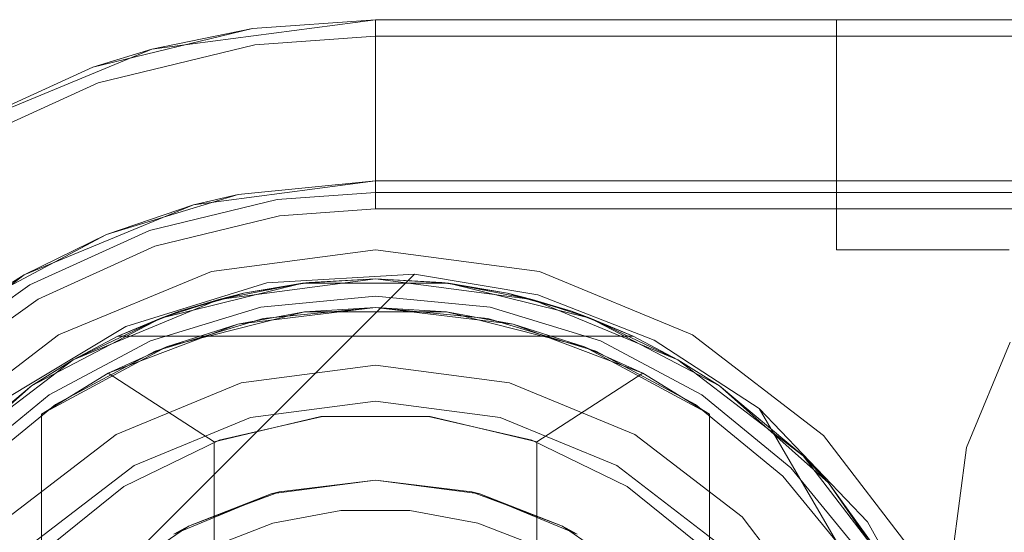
# Model space of a CAD drawing. Extents: x -420 to 300, y 62 to 1112.
# Tile 32 of 256: x -301.3949 to -301.224, y 235.6333 to 235.7224. Entities that reach past the tile are written whole.
import ezdxf

# ---------------------------------------------------------------- set-up
doc = ezdxf.new("R2010")
doc.units = 0
doc.layers.get('0').update_dxf_attribs({"lineweight": 13})

# ---------------------------------------------------------------- blocks, each defined once
blk = doc.blocks.new('Blockreferenz-A06CPV2DL0', base_point=(-301.48312, 232.12239))
at = {"color": 251, "linetype": 'ByBlock', "lineweight": -2, "ltscale": 0.13, "true_color": 0x636363}
for p, q in [((-301.33313, 235.72239), (-301.37196, 235.71728)), ((-301.33313, 235.71951), (-301.33313, 235.72239)), ((-299.03313, 235.72239), (-301.33313, 235.72239)), ((-301.35407, 235.71801), (-301.33313, 235.71951)), ((-301.33313, 235.719), (-301.33313, 235.71951)), ((-299.03313, 235.71951), (-301.33313, 235.71951)), ((-301.38125, 235.71142), (-301.35407, 235.71801)), ((-301.33313, 235.71748), (-301.33313, 235.719)), ((-301.33313, 235.71502), (-301.33313, 235.71748)), ((-301.37196, 235.71728), (-301.40813, 235.7023)), ((-301.33313, 235.71168), (-301.33313, 235.71502)), ((-301.40669, 235.6998), (-301.38125, 235.71142)), ((-301.33313, 235.70759), (-301.33313, 235.71168)), ((-301.33313, 235.70288), (-301.33313, 235.70759)), ((-301.33313, 235.69772), (-301.33313, 235.70288)), ((-301.33313, 235.69228), (-301.33313, 235.69772)), ((-301.33313, 235.68951), (-301.33313, 235.69228)), ((-301.3498, 235.68832), (-301.33313, 235.68951)), ((-301.33313, 235.68951), (-299.03313, 235.68951)), ((-301.37144, 235.68307), (-301.3498, 235.68832)), ((-301.39169, 235.67382), (-301.37144, 235.68307)), ((-301.33313, 235.68239), (-301.3616, 235.67864)), ((-301.30466, 235.67864), (-301.33313, 235.68239)), ((-301.43892, 235.5656), (-301.32635, 235.67817)), ((-301.43892, 235.5656), (-301.32635, 235.67817)), ((-301.3616, 235.67864), (-301.38813, 235.66765)), ((-301.35197, 235.6767), (-301.32635, 235.67817)), ((-301.32635, 235.67817), (-301.30495, 235.67457)), ((-301.32635, 235.67817), (-301.32635, 235.67817)), ((-301.32635, 235.67817), (-301.30495, 235.67457)), ((-301.27813, 235.66765), (-301.30466, 235.67864)), ((-301.37649, 235.66912), (-301.35197, 235.6767)), ((-301.40983, 235.6609), (-301.39169, 235.67382)), ((-301.30495, 235.67457), (-301.28473, 235.66669)), ((-301.30495, 235.67457), (-301.28473, 235.66669)), ((-301.39846, 235.65587), (-301.37649, 235.66912)), ((-301.38813, 235.66765), (-301.41092, 235.65017)), ((-301.28473, 235.66669), (-301.26654, 235.65486)), ((-301.28473, 235.66669), (-301.26654, 235.65486)), ((-301.25535, 235.65017), (-301.27813, 235.66765)), ((-301.22295, 235.66639), (-301.23054, 235.64806)), ((-301.23054, 235.64806), (-301.22295, 235.66639)), ((-301.2477, 235.63514), (-301.26654, 235.65486)), ((-301.26654, 235.65486), (-301.24814, 235.62319)), ((-301.26654, 235.65486), (-301.24814, 235.62319)), ((-301.26654, 235.65486), (-301.26654, 235.65486)), ((-301.23787, 235.62739), (-301.25535, 235.65017)), ((-301.23054, 235.64806), (-301.23313, 235.62839)), ((-301.23313, 235.62839), (-301.23054, 235.64806)), ((-301.23452, 235.61127), (-301.2477, 235.63514))]:
    blk.add_line(p, q, dxfattribs=at)
blk = doc.blocks.new('Blockreferenz-A06CPV2LL0', base_point=(-301.48312, 232.12239))
at = {"color": 9, "linetype": 'ByBlock', "lineweight": -2, "ltscale": 0.13, "true_color": 0xc1c9c4}
for p, q in [((-301.33313, 235.72239), (-301.37196, 235.71728)), ((-301.33313, 235.72239), (-301.35448, 235.72086)), ((-301.35448, 235.72086), (-301.33313, 235.72239)), ((-299.03313, 235.72239), (-301.33313, 235.72239)), ((-299.03313, 235.72239), (-301.33313, 235.72239)), ((-301.33313, 235.72239), (-301.33313, 235.72239)), ((-301.33313, 235.72188), (-301.33313, 235.72239)), ((-301.33313, 235.72037), (-301.33313, 235.72188)), ((-301.25211, 235.72239), (-301.25313, 235.72239)), ((-301.25313, 235.72239), (-301.25313, 235.68239)), ((-301.25313, 235.72239), (-301.25313, 235.72239)), ((-301.25313, 235.72239), (-301.25313, 235.68239)), ((-301.25313, 235.72239), (-301.25211, 235.72239)), ((-301.24911, 235.72239), (-301.25211, 235.72239)), ((-301.25211, 235.72239), (-301.24911, 235.72239)), ((-301.24435, 235.72239), (-301.24911, 235.72239)), ((-301.24911, 235.72239), (-301.24435, 235.72239)), ((-301.23813, 235.72239), (-301.24435, 235.72239)), ((-301.24435, 235.72239), (-301.23813, 235.72239)), ((-301.2309, 235.72239), (-301.23813, 235.72239)), ((-301.23813, 235.72239), (-301.2309, 235.72239)), ((-301.22313, 235.72239), (-301.2309, 235.72239)), ((-301.2309, 235.72239), (-301.22313, 235.72239)), ((-301.38219, 235.71414), (-301.35448, 235.72086)), ((-301.35448, 235.72086), (-301.37196, 235.71728)), ((-301.33313, 235.7179), (-301.33313, 235.72037)), ((-301.33313, 235.71456), (-301.33313, 235.7179)), ((-301.37196, 235.71728), (-301.40813, 235.7023)), ((-301.37196, 235.71728), (-301.38219, 235.71414)), ((-301.38219, 235.71414), (-301.40813, 235.7023)), ((-301.40813, 235.7023), (-301.38219, 235.71414)), ((-301.33313, 235.71047), (-301.33313, 235.71456)), ((-301.33313, 235.70576), (-301.33313, 235.71047)), ((-301.33313, 235.7006), (-301.33313, 235.70576)), ((-301.33313, 235.69516), (-301.33313, 235.7006)), ((-301.36471, 235.69023), (-301.33313, 235.69439)), ((-301.33313, 235.69439), (-301.35694, 235.69205)), ((-301.33313, 235.69239), (-301.33313, 235.69516)), ((-301.33313, 235.69439), (-299.03313, 235.69439)), ((-301.15713, 235.69439), (-301.33313, 235.69439)), ((-301.33313, 235.69439), (-301.33313, 235.69439)), ((-301.37982, 235.6851), (-301.35694, 235.69205)), ((-301.35694, 235.69205), (-301.36471, 235.69023)), ((-301.35021, 235.69117), (-301.33313, 235.69239)), ((-301.33313, 235.69239), (-300.48313, 235.69239)), ((-301.39413, 235.67805), (-301.36471, 235.69023)), ((-301.36471, 235.69023), (-301.37982, 235.6851)), ((-301.37238, 235.68579), (-301.35021, 235.69117)), ((-301.40091, 235.67383), (-301.37982, 235.6851)), ((-301.37982, 235.6851), (-301.39413, 235.67805)), ((-301.39313, 235.67631), (-301.37238, 235.68579)), ((-301.25313, 235.68239), (-301.25211, 235.68239)), ((-301.25313, 235.68239), (-301.25211, 235.68239)), ((-301.25313, 235.68239), (-301.25313, 235.68239)), ((-301.25211, 235.68239), (-301.24911, 235.68239)), ((-301.25211, 235.68239), (-301.24911, 235.68239)), ((-301.24911, 235.68239), (-301.24435, 235.68239)), ((-301.24911, 235.68239), (-301.24435, 235.68239)), ((-301.24435, 235.68239), (-301.23813, 235.68239)), ((-301.24435, 235.68239), (-301.23813, 235.68239)), ((-301.23813, 235.68239), (-301.2309, 235.68239)), ((-301.23813, 235.68239), (-301.2309, 235.68239)), ((-301.2309, 235.68239), (-301.22313, 235.68239)), ((-301.2309, 235.68239), (-301.22313, 235.68239)), ((-301.4194, 235.65866), (-301.39413, 235.67805)), ((-301.39413, 235.67805), (-301.40091, 235.67383)), ((-301.41172, 235.66308), (-301.39313, 235.67631)), ((-301.33313, 235.67439), (-301.35303, 235.67243)), ((-301.35303, 235.67243), (-301.33313, 235.67439)), ((-301.31323, 235.67243), (-301.33313, 235.67439)), ((-301.33313, 235.67439), (-301.31323, 235.67243)), ((-301.35303, 235.67243), (-301.37217, 235.66663)), ((-301.37217, 235.66663), (-301.35303, 235.67243)), ((-301.33313, 235.67239), (-301.35264, 235.67047)), ((-301.31363, 235.67047), (-301.33313, 235.67239)), ((-301.2941, 235.66663), (-301.31323, 235.67243)), ((-301.31323, 235.67243), (-301.2941, 235.66663)), ((-301.35264, 235.67047), (-301.3714, 235.66478)), ((-301.29487, 235.66478), (-301.31363, 235.67047)), ((-301.37217, 235.66663), (-301.3898, 235.6572)), ((-301.3898, 235.6572), (-301.37217, 235.66663)), ((-301.27647, 235.6572), (-301.2941, 235.66663)), ((-301.2941, 235.66663), (-301.27647, 235.6572)), ((-301.3714, 235.66478), (-301.38869, 235.65554)), ((-301.27758, 235.65554), (-301.29487, 235.66478)), ((-301.33313, 235.66239), (-301.35643, 235.65932)), ((-301.33313, 235.66239), (-301.35643, 235.65932)), ((-301.30984, 235.65932), (-301.33313, 235.66239)), ((-301.30984, 235.65932), (-301.33313, 235.66239)), ((-301.35643, 235.65932), (-301.37813, 235.65033)), ((-301.35643, 235.65932), (-301.37813, 235.65033)), ((-301.28813, 235.65033), (-301.30984, 235.65932)), ((-301.28813, 235.65033), (-301.30984, 235.65932)), ((-301.3898, 235.6572), (-301.40526, 235.64452)), ((-301.40526, 235.64452), (-301.3898, 235.6572)), ((-301.33313, 235.65615), (-301.35481, 235.6533)), ((-301.35481, 235.6533), (-301.33313, 235.65615)), ((-301.31146, 235.6533), (-301.33313, 235.65615)), ((-301.33313, 235.65615), (-301.31146, 235.6533)), ((-301.26101, 235.64452), (-301.27647, 235.6572)), ((-301.27647, 235.6572), (-301.26101, 235.64452)), ((-301.38869, 235.65554), (-301.40384, 235.6431)), ((-301.26242, 235.6431), (-301.27758, 235.65554)), ((-301.35481, 235.6533), (-301.37501, 235.64493)), ((-301.37501, 235.64493), (-301.35481, 235.6533)), ((-301.29125, 235.64493), (-301.31146, 235.6533)), ((-301.31146, 235.6533), (-301.29125, 235.64493)), ((-301.37813, 235.65033), (-301.39677, 235.63603)), ((-301.37813, 235.65033), (-301.39677, 235.63603)), ((-301.26949, 235.63603), (-301.28813, 235.65033)), ((-301.26949, 235.63603), (-301.28813, 235.65033)), ((-301.37501, 235.64493), (-301.39236, 235.63162)), ((-301.39236, 235.63162), (-301.37501, 235.64493)), ((-301.27391, 235.63162), (-301.29125, 235.64493)), ((-301.29125, 235.64493), (-301.27391, 235.63162)), ((-301.24832, 235.62906), (-301.26101, 235.64452)), ((-301.26101, 235.64452), (-301.24832, 235.62906)), ((-301.24999, 235.62795), (-301.26242, 235.6431)), ((-301.25519, 235.61739), (-301.26949, 235.63603)), ((-301.25519, 235.61739), (-301.26949, 235.63603))]:
    blk.add_line(p, q, dxfattribs=at)
blk = doc.blocks.new('Blockreferenz-A06CPV2RL0', base_point=(-301.44815, 235.25999))
at = {"color": 0, "linetype": 'ByBlock', "lineweight": -2, "ltscale": 0.13}
for p, q in [((-301.3704, 235.67056), (-301.3458, 235.67662)), ((-301.3458, 235.67662), (-301.3704, 235.67056)), ((-301.36031, 235.67381), (-301.33313, 235.67739)), ((-301.33313, 235.67739), (-301.36031, 235.67381)), ((-301.3458, 235.67662), (-301.36031, 235.67381)), ((-301.34466, 235.67676), (-301.35605, 235.67486)), ((-301.34466, 235.67676), (-301.35605, 235.67486)), ((-301.3458, 235.67662), (-301.35605, 235.67486)), ((-301.33313, 235.67739), (-301.3458, 235.67662)), ((-301.34466, 235.67676), (-301.3458, 235.67662)), ((-301.3458, 235.67662), (-301.32047, 235.67662)), ((-301.32047, 235.67662), (-301.3458, 235.67662)), ((-301.33313, 235.67739), (-301.34466, 235.67676)), ((-301.33313, 235.67739), (-301.34466, 235.67676)), ((-301.32161, 235.67676), (-301.33313, 235.67739)), ((-301.32047, 235.67662), (-301.33313, 235.67739)), ((-301.33313, 235.67739), (-301.30596, 235.67381)), ((-301.32161, 235.67676), (-301.33313, 235.67739)), ((-301.30596, 235.67381), (-301.33313, 235.67739)), ((-301.32047, 235.67662), (-301.32161, 235.67676)), ((-301.31022, 235.67486), (-301.32161, 235.67676)), ((-301.31022, 235.67486), (-301.32161, 235.67676)), ((-301.31022, 235.67486), (-301.32047, 235.67662)), ((-301.32047, 235.67662), (-301.29587, 235.67056)), ((-301.30596, 235.67381), (-301.32047, 235.67662)), ((-301.29587, 235.67056), (-301.32047, 235.67662)), ((-301.36716, 235.67173), (-301.35605, 235.67486)), ((-301.35605, 235.67486), (-301.36031, 235.67381)), ((-301.35605, 235.67486), (-301.35855, 235.67415)), ((-301.31022, 235.67486), (-301.29911, 235.67173)), ((-301.30596, 235.67381), (-301.31022, 235.67486)), ((-301.30772, 235.67415), (-301.31022, 235.67486)), ((-301.38563, 235.66332), (-301.36031, 235.67381)), ((-301.36031, 235.67381), (-301.38563, 235.66332)), ((-301.36031, 235.67381), (-301.3704, 235.67056)), ((-301.36031, 235.67381), (-301.36716, 235.67173)), ((-301.35855, 235.67415), (-301.36413, 235.67258)), ((-301.30214, 235.67258), (-301.30772, 235.67415)), ((-301.29911, 235.67173), (-301.30596, 235.67381)), ((-301.29587, 235.67056), (-301.30596, 235.67381)), ((-301.30596, 235.67381), (-301.28063, 235.66332)), ((-301.28063, 235.66332), (-301.30596, 235.67381)), ((-301.36716, 235.67173), (-301.37786, 235.66739)), ((-301.36716, 235.67173), (-301.37786, 235.66739)), ((-301.36716, 235.67173), (-301.3704, 235.67056)), ((-301.34548, 235.67163), (-301.36941, 235.66558)), ((-301.36413, 235.67258), (-301.36716, 235.67173)), ((-301.33313, 235.67239), (-301.35703, 235.6695)), ((-301.34548, 235.67163), (-301.35703, 235.6695)), ((-301.33313, 235.67239), (-301.34548, 235.67163)), ((-301.32079, 235.67163), (-301.34548, 235.67163)), ((-301.32079, 235.67163), (-301.33313, 235.67239)), ((-301.30924, 235.6695), (-301.33313, 235.67239)), ((-301.29686, 235.66558), (-301.32079, 235.67163)), ((-301.30924, 235.6695), (-301.32079, 235.67163)), ((-301.29911, 235.67173), (-301.30214, 235.67258)), ((-301.29587, 235.67056), (-301.29911, 235.67173)), ((-301.28841, 235.66739), (-301.29911, 235.67173)), ((-301.28841, 235.66739), (-301.29911, 235.67173)), ((-301.39283, 235.65877), (-301.3704, 235.67056)), ((-301.3704, 235.67056), (-301.39283, 235.65877)), ((-301.3704, 235.67056), (-301.38563, 235.66332)), ((-301.3704, 235.67056), (-301.37786, 235.66739)), ((-301.28841, 235.66739), (-301.29587, 235.67056)), ((-301.29587, 235.67056), (-301.27344, 235.65877)), ((-301.28063, 235.66332), (-301.29587, 235.67056)), ((-301.27344, 235.65877), (-301.29587, 235.67056)), ((-301.35703, 235.6695), (-301.37953, 235.66098)), ((-301.35703, 235.6695), (-301.36941, 235.66558)), ((-301.29686, 235.66558), (-301.30924, 235.6695)), ((-301.28673, 235.66098), (-301.30924, 235.6695)), ((-301.37786, 235.66739), (-301.38563, 235.66332)), ((-301.37786, 235.66739), (-301.28841, 235.66739)), ((-301.37786, 235.66739), (-301.37786, 235.66739)), ((-301.37786, 235.66739), (-301.28841, 235.66739)), ((-301.28063, 235.66332), (-301.28841, 235.66739)), ((-301.28841, 235.66739), (-301.28841, 235.66739)), ((-301.36941, 235.66558), (-301.39113, 235.65385)), ((-301.36941, 235.66558), (-301.37953, 235.66098)), ((-301.27513, 235.65385), (-301.29686, 235.66558)), ((-301.28673, 235.66098), (-301.29686, 235.66558)), ((-301.40738, 235.64664), (-301.38563, 235.66332)), ((-301.38563, 235.66332), (-301.40738, 235.64664)), ((-301.38563, 235.66332), (-301.39283, 235.65877)), ((-301.38563, 235.66332), (-301.39283, 235.65877)), ((-301.27344, 235.65877), (-301.28063, 235.66332)), ((-301.27344, 235.65877), (-301.28063, 235.66332)), ((-301.28063, 235.66332), (-301.25889, 235.64664)), ((-301.25889, 235.64664), (-301.28063, 235.66332)), ((-301.37953, 235.66098), (-301.39113, 235.65385)), ((-301.39113, 235.65385), (-301.37953, 235.66098)), ((-301.37953, 235.66098), (-301.36113, 235.64904)), ((-301.30513, 235.64904), (-301.28673, 235.66098)), ((-301.27513, 235.65385), (-301.28673, 235.66098)), ((-301.27513, 235.65385), (-301.28673, 235.66098)), ((-301.41178, 235.64196), (-301.39283, 235.65877)), ((-301.39283, 235.65877), (-301.41178, 235.64196)), ((-301.39283, 235.65877), (-301.40738, 235.64664)), ((-301.39283, 235.65877), (-301.40738, 235.64664)), ((-301.27344, 235.65877), (-301.25448, 235.64196)), ((-301.25889, 235.64664), (-301.27344, 235.65877)), ((-301.25889, 235.64664), (-301.27344, 235.65877)), ((-301.25448, 235.64196), (-301.27344, 235.65877)), ((-301.39113, 235.65385), (-301.39113, 235.62979)), ((-301.39113, 235.49093), (-301.39113, 235.65385)), ((-301.39113, 235.65385), (-301.39113, 235.65385)), ((-301.36113, 235.64904), (-301.34264, 235.65344)), ((-301.34233, 235.65347), (-301.36026, 235.64935)), ((-301.34264, 235.65344), (-301.32363, 235.65344)), ((-301.32394, 235.65347), (-301.34233, 235.65347)), ((-301.30601, 235.64935), (-301.32394, 235.65347)), ((-301.32363, 235.65344), (-301.30513, 235.64904)), ((-301.27513, 235.62979), (-301.27513, 235.65385)), ((-301.27513, 235.65385), (-301.27513, 235.65385)), ((-301.27513, 235.65385), (-301.27513, 235.49093)), ((-301.36026, 235.64935), (-301.37681, 235.64132)), ((-301.28946, 235.64132), (-301.30601, 235.64935)), ((-301.36113, 235.64904), (-301.36113, 235.49575)), ((-301.30513, 235.49575), (-301.30513, 235.64904)), ((-301.25448, 235.64196), (-301.25889, 235.64664)), ((-301.25448, 235.64196), (-301.25889, 235.64664)), ((-301.25889, 235.64664), (-301.2422, 235.62489)), ((-301.2422, 235.62489), (-301.25889, 235.64664)), ((-301.35125, 235.64001), (-301.33313, 235.64239)), ((-301.33313, 235.64239), (-301.34985, 235.64037)), ((-301.33313, 235.64239), (-301.31502, 235.64001)), ((-301.31642, 235.64037), (-301.33313, 235.64239)), ((-301.37681, 235.64132), (-301.39113, 235.62979)), ((-301.27513, 235.62979), (-301.28946, 235.64132)), ((-301.2422, 235.62489), (-301.25448, 235.64196)), ((-301.25448, 235.64196), (-301.24011, 235.62109)), ((-301.2422, 235.62489), (-301.25448, 235.64196)), ((-301.24011, 235.62109), (-301.25448, 235.64196)), ((-301.36813, 235.63301), (-301.35125, 235.64001)), ((-301.35125, 235.64001), (-301.3656, 235.63441)), ((-301.35599, 235.63804), (-301.35056, 235.6401)), ((-301.34985, 235.64037), (-301.35125, 235.64001)), ((-301.35056, 235.6401), (-301.34985, 235.64037)), ((-301.31642, 235.64037), (-301.31571, 235.6401)), ((-301.31502, 235.64001), (-301.31642, 235.64037)), ((-301.31571, 235.6401), (-301.31027, 235.63804)), ((-301.31502, 235.64001), (-301.29813, 235.63301)), ((-301.30067, 235.63441), (-301.31502, 235.64001)), ((-301.3656, 235.63441), (-301.35599, 235.63804)), ((-301.31027, 235.63804), (-301.30067, 235.63441)), ((-301.33913, 235.63711), (-301.35092, 235.63491)), ((-301.32714, 235.63711), (-301.33913, 235.63711)), ((-301.31535, 235.63491), (-301.32714, 235.63711)), ((-301.3656, 235.63441), (-301.36813, 235.63301)), ((-301.36686, 235.63354), (-301.3656, 235.63441)), ((-301.35092, 235.63491), (-301.36211, 235.63058)), ((-301.30416, 235.63058), (-301.31535, 235.63491)), ((-301.30067, 235.63441), (-301.29941, 235.63354)), ((-301.29813, 235.63301), (-301.30067, 235.63441)), ((-301.37257, 235.62961), (-301.36686, 235.63354)), ((-301.29941, 235.63354), (-301.2937, 235.62961))]:
    blk.add_line(p, q, dxfattribs=at)

msp = doc.modelspace()

# ---------------------------------------------------------------- block references
at = {"ltscale": 0.13}
for name, p in [('Blockreferenz-A06CPV2DL0', (-301.48312, 232.12239)), ('Blockreferenz-A06CPV2LL0', (-301.48312, 232.12239)), ('Blockreferenz-A06CPV2RL0', (-301.44815, 235.25999))]:
    msp.add_blockref(name, p, dxfattribs=at)

doc.saveas('drawing.dxf')
